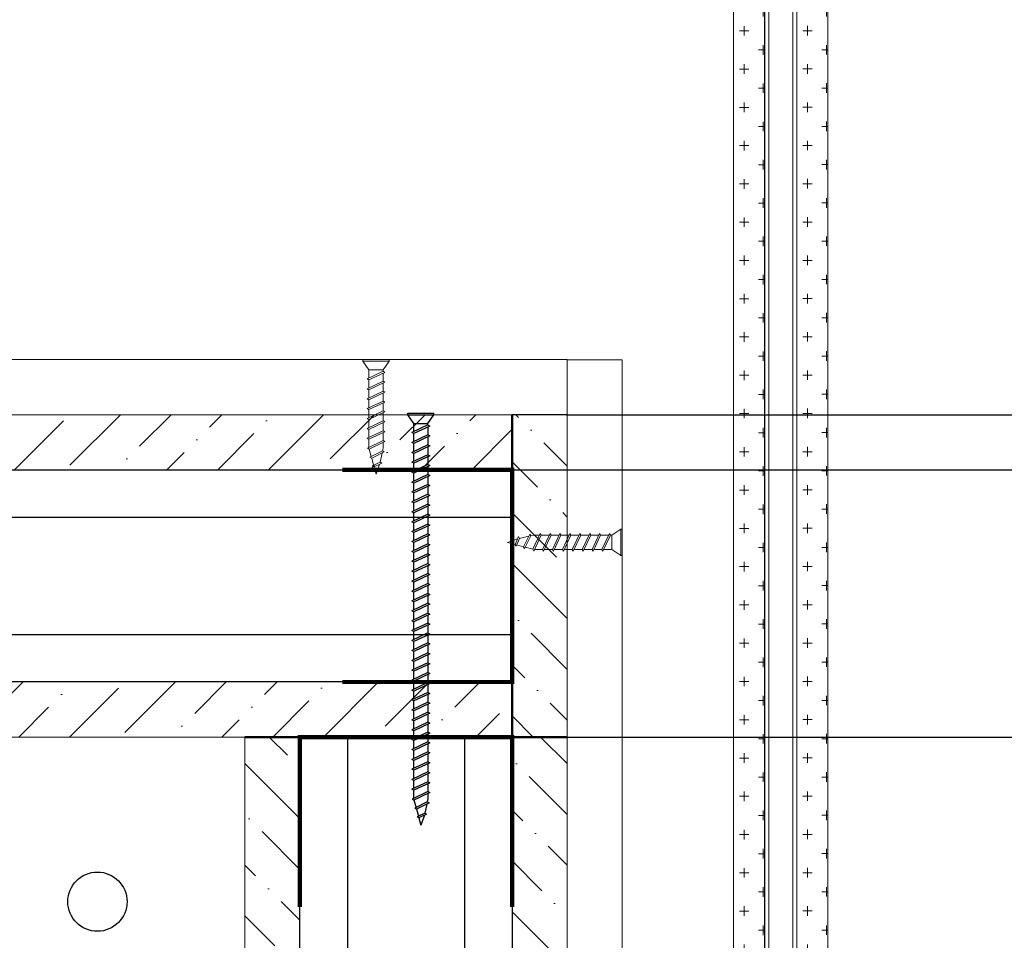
# Model space of a CAD drawing. Header units: millimetres. Extents: x 2030 to 82110, y 1212 to 62352.
# Tile 36 of 38: x 69335 to 73748, y 50486 to 54611. Entities that reach past the tile are written whole.
import ezdxf

# ---------------------------------------------------------------- set-up
doc = ezdxf.new("R2010")
doc.units = ezdxf.units.MM
doc.set_wipeout_variables(frame=1)
doc.linetypes.add('HIDDEN2', pattern=[4.7625, 3.175, -1.5875])
doc.layers.add('01_Техстронг Плита', color=32, linetype='Continuous', lineweight=9)
for name, color, linetype, lineweight, true_color in [('Анкеры и саморезы', 7, 'Continuous', 9, 0x000000), ('Размеры и выноски', 7, 'Continuous', 9, 0x000000), ('Шпильки', 7, 'Continuous', 9, 0x000000)]:
    doc.layers.add(name, color=color, linetype=linetype, lineweight=lineweight, true_color=true_color)
doc.layers.add('профиль', color=7, linetype='Continuous', true_color=0x000000)
doc.styles.add('ISOCPEUR', font='isocpeur.ttf')
doc.dimstyles.new('ISO-25', dxfattribs={"dimtxt": 2.5, "dimasz": 2.5, "dimexe": 1.25, "dimexo": 0.625, "dimtad": 1, "dimtxsty": 'Standard', "dimcen": 2.5, "dimadec": 0, "dimazin": 0, "dimtfac": 1, "dimtmove": 0, "dimatfit": 3, "dimfxl": 1, "dimarcsym": 0})

# ---------------------------------------------------------------- blocks, each defined once
blk = doc.blocks.new('*U218')
blk.add_wipeout([(-340.43, 4), (-340.43, -4), (0, -4), (0, 4)])
at = {"linetype": 'HIDDEN2', "ltscale": 100}
for p, q in [((-335.1, 5.03), (-334.25, 3.85)), ((-328.3, 5.03), (-329.15, 3.85)), ((-335.1, 2.66), (-334.25, 3.85)), ((-334.25, 3.85), (-329.15, 3.85)), ((-328.3, 2.66), (-329.15, 3.85)), ((-335.1, -2.66), (-334.25, -3.85)), ((-335.1, -5.03), (-334.25, -3.85)), ((-334.25, -3.85), (-329.15, -3.85)), ((-328.3, -2.66), (-329.15, -3.85)), ((-328.3, -5.03), (-329.15, -3.85))]:
    blk.add_line(p, q, dxfattribs=at)
at = {"linetype": 'HIDDEN2', "ltscale": 40}
for p, q in [((-339.43, 4), (-340.43, 3)), ((-340.43, -3), (-340.43, 3)), ((-335.1, 3), (-340.43, 3)), ((-335.1, 4), (-339.43, 4)), ((-339.43, -4), (-339.43, 4)), ((-340.43, -3), (-335.1, -3)), ((-339.43, -4), (-340.43, -3)), ((-339.43, -4), (-335.1, -4))]:
    blk.add_line(p, q, dxfattribs=at)
at = {"ltscale": 40}
for p, q in [((0, 4), (-325.63, 4)), ((0, 3), (-325.63, 3)), ((-325.63, -3), (0, -3)), ((0, -4), (-325.63, -4))]:
    blk.add_line(p, q, dxfattribs=at)
at = {"ltscale": 100}
blk.add_line((0, -4), (0, 4), dxfattribs=at)
at = {"linetype": 'HIDDEN2', "ltscale": 100}
for points in [[(-328.3, -11.7), (-328.3, 11.7), (-325.63, 11.7), (-325.63, -11.7)], [(-328.3, 5.91), (-329.15, 7.1), (-334.25, 7.1), (-335.1, 5.91), (-335.1, -5.91), (-334.25, -7.1), (-329.15, -7.1), (-328.3, -5.91)]]:
    blk.add_lwpolyline(points, close=True, dxfattribs=at)
blk = doc.blocks.new('_Oblique')
at = {"color": 0, "linetype": 'ByBlock', "lineweight": -2}
blk.add_line((-0.5, -0.5), (0.5, 0.5), dxfattribs=at)
blk = doc.blocks.new('*D238')
at = {"layer": 'Defpoints', "color": 0, "transparency": 16777216}
for p in [(76732.4, 52842), (71790.1, 49001.5), (76878.4, 49001.5)]:
    blk.add_point(p, dxfattribs=at)
at = {"layer": 'Размеры и выноски', "color": 0, "lineweight": -2, "transparency": 16777216}
for p, q in [((76733, 52842), (76879.7, 52842)), ((76878.4, 52842), (76878.4, 49001.5)), ((71790.7, 49001.5), (76879.7, 49001.5))]:
    blk.add_line(p, q, dxfattribs=at)
at = {"layer": 'Размеры и выноски', "color": 0, "lineweight": -2, "transparency": 16777216, "xscale": 2.5, "yscale": 2.5, "zscale": 2.5}
for p, rotation in [((76878.4, 52842), 90), ((76878.4, 49001.5), 270)]:
    blk.add_blockref('_Oblique', p, dxfattribs=dict(at, rotation=rotation))
at = {"layer": 'Размеры и выноски', "color": 0, "transparency": 16777216, "insert": (76664.9, 50921.7), "char_height": 250, "attachment_point": 5, "rotation": 90, "style": 'ISOCPEUR'}
blk.add_mtext('{\\H1.70293x;h}', dxfattribs=at)
blk = doc.blocks.new('*D240')
at = {"layer": 'Defpoints', "color": 0, "transparency": 16777216}
for p in [(74707.8, 52842), (76164.8, 52842), (71329.1, 51396.6)]:
    blk.add_point(p, dxfattribs=at)
at = {"layer": 'Размеры и выноски', "color": 0, "lineweight": -2, "transparency": 16777216}
for p, q in [((74708.4, 52842), (76166, 52842)), ((76164.8, 51396.6), (76164.8, 52842)), ((71329.8, 51396.6), (76166, 51396.6))]:
    blk.add_line(p, q, dxfattribs=at)
at = {"layer": 'Размеры и выноски', "color": 0, "lineweight": -2, "transparency": 16777216, "xscale": 2.5, "yscale": 2.5, "zscale": 2.5}
for p, rotation in [((76164.8, 52842), 90), ((76164.8, 51396.6), 270)]:
    blk.add_blockref('_Oblique', p, dxfattribs=dict(at, rotation=rotation))
at = {"layer": 'Размеры и выноски', "color": 0, "transparency": 16777216, "insert": (75951.3, 52119.3), "char_height": 250, "attachment_point": 5, "rotation": 90, "style": 'ISOCPEUR'}
blk.add_mtext('{\\H1.70293x;75}', dxfattribs=at)
blk = doc.blocks.new('*D241')
at = {"layer": 'Defpoints', "color": 0, "transparency": 16777216}
for p in [(71788.9, 52841.6), (71542.1, 52594.8), (75322.2, 52594.8)]:
    blk.add_point(p, dxfattribs=at)
at = {"layer": 'Размеры и выноски', "color": 0, "lineweight": -2, "transparency": 16777216}
for p, q in [((75322.2, 52841.6), (75322.2, 54457.7)), ((71789.5, 52841.6), (75323.4, 52841.6)), ((75322.2, 52594.8), (75322.2, 52841.6)), ((71542.7, 52594.8), (75323.4, 52594.8)), ((75322.2, 52594.8), (75322.2, 52592.3))]:
    blk.add_line(p, q, dxfattribs=at)
at = {"layer": 'Размеры и выноски', "color": 0, "lineweight": -2, "transparency": 16777216, "xscale": 2.5, "yscale": 2.5, "zscale": 2.5}
for p, rotation in [((75322.2, 52841.6), 270), ((75322.2, 52594.8), 90)]:
    blk.add_blockref('_Oblique', p, dxfattribs=dict(at, rotation=rotation))
at = {"layer": 'Размеры и выноски', "color": 0, "transparency": 16777216, "insert": (75066.1, 54020.7), "char_height": 250, "attachment_point": 5, "rotation": 90, "style": 'ISOCPEUR'}
blk.add_mtext('{\\H1.70293x;12,5}', dxfattribs=at)
blk = doc.blocks.new('Саморез 4.2Х90')
at = {"color": 7}
for p, q in [((-8.6, 245.3), (-0.1, 268.8)), ((4.6, 251.4), (-0.1, 268.8)), ((-14.3, 218.9), (-9.5, 240.6)), ((-13.7, 243), (4.6, 251.4)), ((-9.5, 240.6), (-13.7, 243)), ((-9.5, 240.6), (8.8, 249)), ((4.6, 251.4), (8.8, 249)), ((10.1, 231.2), (5.6, 247.6)), ((-21.1, 192), (16.1, 209.5)), ((-19.6, 216.2), (10.1, 231.2)), ((-15.5, 213.8), (-19.6, 216.2)), ((-17, 207), (-15.5, 213.8)), ((-15.5, 213.8), (14.3, 228.8)), ((10.1, 231.2), (14.3, 228.8)), ((16, 209.4), (11.2, 227.3)), ((16.1, 209.5), (20.3, 207.1)), ((-17, 189.6), (-21.1, 192)), ((-21.1, 168.7), (16.7, 186.5)), ((-17, 189.6), (20.3, 207.1)), ((16.7, 186.5), (20.9, 184.1)), ((-17, 166.3), (-21.1, 168.7)), ((-21.1, 145.4), (16.7, 163.2)), ((-17, 166.3), (20.9, 184.1)), ((16.7, 163.2), (20.9, 160.8)), ((-17, 143), (-21.1, 145.4)), ((-21.1, 122), (16.7, 139.8)), ((-17, 143), (20.9, 160.8)), ((16.7, 139.8), (20.9, 137.4)), ((-17, 119.6), (-21.1, 122)), ((-21.1, 98.7), (16.7, 116.5)), ((-17, 119.6), (20.9, 137.4)), ((16.7, 116.5), (20.9, 114.1)), ((-17, 96.3), (-21.1, 98.7)), ((-21.1, 75.4), (16.7, 93.2)), ((-17, 96.3), (20.9, 114.1)), ((16.7, 93.2), (20.9, 90.8)), ((-17, 73), (-21.1, 75.4)), ((-21.1, 52), (16.7, 69.8)), ((-17, 73), (20.9, 90.8)), ((16.7, 69.8), (20.9, 67.4)), ((-17, 49.6), (-21.1, 52)), ((-21.1, 28.7), (16.7, 46.5)), ((-17, 49.6), (20.9, 67.4)), ((16.7, 46.5), (20.9, 44.1)), ((-17, 26.3), (-21.1, 28.7)), ((-17, 26.3), (20.9, 44.1)), ((-17, 23), (-31.1, 2)), ((30.8, 2), (-31.1, 2)), ((-31.1, 2), (-31.1, -1.2)), ((16.7, 23), (-17, 23)), ((16.7, 23), (30.8, 2)), ((30.8, 2), (30.8, -1.2)), ((30.8, -1.2), (-31.1, -1.2))]:
    blk.add_line(p, q, dxfattribs=at)
for points in [[(-17, 194), (-17, 207)], [(-17, 170.7), (-17, 189.6)], [(16.7, 205.4), (16.7, 186.5)], [(-17, 147.3), (-17, 166.3)], [(16.7, 182.1), (16.7, 163.2)], [(-17, 124), (-17, 143)], [(16.7, 158.8), (16.7, 139.8)], [(-17, 100.7), (-17, 119.6)], [(16.7, 135.5), (16.7, 116.5)], [(-17, 77.3), (-17, 96.3)], [(16.7, 112.1), (16.7, 93.2)], [(-17, 54), (-17, 73)], [(16.7, 88.8), (16.7, 69.8)], [(-17, 30.7), (-17, 49.6)], [(16.7, 65.5), (16.7, 46.5)], [(16.7, 42.1), (16.7, 23.2)], [(16.7, 42.1), (16.7, 23.2)]]:
    blk.add_lwpolyline(points, dxfattribs=at)
blk.add_lwpolyline([(-17, 26.3), (-17, 23)])

msp = doc.modelspace()

# ---------------------------------------------------------------- hatches: boundary and pattern name
at = {"layer": '01_Техстронг Плита', "ltscale": 4}
h = msp.add_hatch(dxfattribs=at)
h.set_pattern_fill('ANSI36', color=32, scale=50.701569, angle=-180, style=0)
h.set_pattern_definition([(225, (267677.52, 393700.9), (-85.3712, -313.02774), [402.44371, -80.48874, 0, -80.48874])])
h.paths.add_polyline_path([(65341.87, 52594.81), (65341.87, 52841.594), (71542.122, 52841.594), (71542.122, 52594.81)])
h = msp.add_hatch(dxfattribs=at)
h.set_pattern_fill('ANSI36', color=32, scale=50.701569, angle=-90, style=0)
h.set_pattern_definition([(315, (-269317.19, 245967.3), (313.02774, -85.3712), [402.44371, -80.48874, 0, -80.48874])])
h.paths.add_polyline_path([(71788.905, 51397.311), (71542.122, 51397.311), (71542.122, 52841.618), (71788.905, 52841.618)])
h = msp.add_hatch(dxfattribs=at)
h.set_pattern_fill('ANSI36', color=32, scale=50.701569, angle=-180, style=0)
h.set_pattern_definition([(225, (267924.3, 392503.18), (-85.3712, -313.02774), [402.44371, -80.48874, 0, -80.48874])])
h.paths.add_polyline_path([(65341.895, 51397.092), (65341.895, 51643.875), (71542.122, 51643.875), (71542.122, 51397.092)])
h = msp.add_hatch(dxfattribs=at)
h.set_pattern_fill('ANSI36', color=32, scale=50.701569, angle=-270, style=0)
h.set_pattern_definition([(135, (411450.52, -151185.32), (-313.02774, 85.3712), [402.44371, -80.48874, 0, -80.48874])])
h.paths.add_polyline_path([(70344.428, 51397.092), (70591.211, 51397.092), (70591.211, 49248.244), (70344.428, 49248.244)])
h = msp.add_hatch(dxfattribs=at)
h.set_pattern_fill('ANSI36', color=32, scale=50.701569, angle=-270, style=0)
h.set_pattern_definition([(135, (412648.24, -150938.54), (-313.02774, 85.3712), [402.44371, -80.48874, 0, -80.48874])])
h.paths.add_polyline_path([(71542.147, 51397.116), (71788.93, 51397.116), (71788.93, 49248.244), (71542.147, 49248.244)])

# ---------------------------------------------------------------- linework, layer by layer
at = {"color": 7}
for p, q in [((71074.185, 52847.68), (71191.928, 52847.68)), ((71074.185, 52841.594), (71074.185, 52847.68)), ((71074.185, 52841.594), (71191.928, 52841.594)), ((71101.042, 52801.654), (71074.185, 52841.594)), ((71165.072, 52801.654), (71191.928, 52841.594)), ((71191.928, 52841.594), (71191.928, 52847.68)), ((71165.072, 52795.341), (71093.117, 52761.485)), ((71101.042, 52801.654), (71165.072, 52801.654)), ((71172.996, 52790.766), (71101.042, 52756.91)), ((71165.072, 52795.341), (71172.996, 52790.766)), ((71101.042, 52756.91), (71093.117, 52761.485)), ((71165.072, 52750.964), (71093.117, 52717.108)), ((71172.996, 52746.389), (71101.042, 52712.533)), ((71165.072, 52750.964), (71172.996, 52746.389)), ((71101.042, 52712.533), (71093.117, 52717.108)), ((71165.072, 52706.587), (71093.117, 52672.731)), ((71172.996, 52702.012), (71101.042, 52668.156)), ((71165.072, 52706.587), (71172.996, 52702.012)), ((71101.042, 52668.156), (71093.117, 52672.731)), ((71165.072, 52662.211), (71093.117, 52628.354)), ((71172.996, 52657.635), (71101.042, 52623.779)), ((71165.072, 52662.211), (71172.996, 52657.635)), ((71101.042, 52623.779), (71093.117, 52628.354)), ((71165.072, 52617.834), (71093.117, 52583.977)), ((71172.996, 52613.258), (71101.042, 52579.402)), ((71165.072, 52617.834), (71172.996, 52613.258)), ((71101.042, 52579.402), (71093.117, 52583.977)), ((71165.072, 52573.457), (71093.117, 52539.6)), ((71172.996, 52568.881), (71101.042, 52535.025)), ((71165.072, 52573.457), (71172.996, 52568.881)), ((71101.042, 52535.025), (71093.117, 52539.6)), ((71165.072, 52529.08), (71093.117, 52495.223)), ((71172.996, 52524.504), (71101.042, 52490.648)), ((71165.072, 52529.08), (71172.996, 52524.504)), ((71101.042, 52490.648), (71093.117, 52495.223)), ((71165.072, 52484.703), (71093.117, 52450.846)), ((71172.996, 52480.127), (71101.042, 52446.271)), ((71165.072, 52484.703), (71172.996, 52480.127)), ((71101.042, 52446.271), (71093.117, 52450.846)), ((71165.072, 52440.326), (71093.117, 52406.469)), ((71172.996, 52435.75), (71101.042, 52401.894)), ((71165.072, 52440.326), (71172.996, 52435.75)), ((71101.042, 52401.894), (71093.117, 52406.469)), ((71165.072, 52395.949), (71093.117, 52362.092)), ((71172.996, 52391.373), (71101.042, 52357.517)), ((71165.072, 52395.949), (71172.996, 52391.373)), ((71101.042, 52357.517), (71093.117, 52362.092)), ((71165.072, 52351.572), (71093.117, 52317.715)), ((71172.996, 52346.996), (71101.042, 52313.14)), ((71165.072, 52351.572), (71172.996, 52346.996)), ((71101.042, 52313.14), (71093.117, 52317.715)), ((71165.072, 52307.195), (71093.117, 52273.338)), ((71172.996, 52302.619), (71101.042, 52268.763)), ((71165.072, 52307.195), (71172.996, 52302.619)), ((71101.042, 52268.763), (71093.117, 52273.338)), ((71165.072, 52262.818), (71093.117, 52228.961)), ((71172.996, 52258.242), (71101.042, 52224.386)), ((71165.072, 52262.818), (71172.996, 52258.242)), ((71101.042, 52224.386), (71093.117, 52228.961)), ((71165.072, 52218.441), (71093.117, 52184.584)), ((71172.996, 52213.865), (71101.042, 52180.009)), ((71165.072, 52218.441), (71172.996, 52213.865)), ((71101.042, 52180.009), (71093.117, 52184.584)), ((71165.072, 52174.064), (71093.117, 52140.207)), ((71172.996, 52169.488), (71101.042, 52135.632)), ((71165.072, 52174.064), (71172.996, 52169.488)), ((71101.042, 52135.632), (71093.117, 52140.207)), ((71165.072, 52129.687), (71093.117, 52095.83)), ((71172.996, 52125.111), (71101.042, 52091.255)), ((71165.072, 52129.687), (71172.996, 52125.111)), ((71101.042, 52091.255), (71093.117, 52095.83)), ((71165.072, 52085.31), (71093.117, 52051.453)), ((71172.996, 52080.734), (71101.042, 52046.878)), ((71165.072, 52085.31), (71172.996, 52080.734)), ((71101.042, 52046.878), (71093.117, 52051.453)), ((71165.072, 52040.933), (71093.117, 52007.076)), ((71172.996, 52036.357), (71101.042, 52002.501)), ((71165.072, 52040.933), (71172.996, 52036.357)), ((71101.042, 52002.501), (71093.117, 52007.076)), ((71165.072, 51996.556), (71093.117, 51962.699)), ((71172.996, 51991.98), (71101.042, 51958.124)), ((71165.072, 51996.556), (71172.996, 51991.98)), ((71101.042, 51958.124), (71093.117, 51962.699)), ((71165.072, 51952.179), (71093.117, 51918.322)), ((71172.996, 51947.603), (71101.042, 51913.747)), ((71165.072, 51952.179), (71172.996, 51947.603)), ((71101.042, 51913.747), (71093.117, 51918.322)), ((71165.072, 51907.802), (71093.117, 51873.945)), ((71172.996, 51903.226), (71101.042, 51869.37)), ((71165.072, 51907.802), (71172.996, 51903.226)), ((71101.042, 51869.37), (71093.117, 51873.945)), ((71165.072, 51863.425), (71093.117, 51829.568)), ((71172.996, 51858.849), (71101.042, 51824.993)), ((71165.072, 51863.425), (71172.996, 51858.849)), ((71101.042, 51824.993), (71093.117, 51829.568)), ((71165.072, 51819.048), (71093.117, 51785.191)), ((71172.996, 51814.472), (71101.042, 51780.616)), ((71165.072, 51819.048), (71172.996, 51814.472)), ((71101.042, 51780.616), (71093.117, 51785.191)), ((71165.072, 51774.671), (71093.117, 51740.814)), ((71172.996, 51770.095), (71101.042, 51736.239)), ((71165.072, 51774.671), (71172.996, 51770.095)), ((71101.042, 51736.239), (71093.117, 51740.814)), ((71165.072, 51730.294), (71093.117, 51696.437)), ((71172.996, 51725.718), (71101.042, 51691.862)), ((71165.072, 51730.294), (71172.996, 51725.718)), ((71101.042, 51691.862), (71093.117, 51696.437)), ((71165.072, 51685.917), (71093.117, 51652.06)), ((71172.996, 51681.341), (71101.042, 51647.485)), ((71165.072, 51685.917), (71172.996, 51681.341)), ((71101.042, 51647.485), (71093.117, 51652.06)), ((71165.072, 51641.54), (71093.117, 51607.683)), ((71172.996, 51636.964), (71101.042, 51603.108)), ((71165.072, 51641.54), (71172.996, 51636.964)), ((71101.042, 51603.108), (71093.117, 51607.683)), ((71165.072, 51597.163), (71093.117, 51563.306)), ((71172.996, 51592.587), (71101.042, 51558.731)), ((71165.072, 51597.163), (71172.996, 51592.587)), ((71101.042, 51558.731), (71093.117, 51563.306)), ((71165.072, 51552.786), (71093.117, 51518.929)), ((71172.996, 51548.21), (71101.042, 51514.354)), ((71165.072, 51552.786), (71172.996, 51548.21)), ((71101.042, 51514.354), (71093.117, 51518.929)), ((71165.072, 51508.409), (71093.117, 51474.552)), ((71172.996, 51503.833), (71101.042, 51469.977)), ((71165.072, 51508.409), (71172.996, 51503.833)), ((71101.042, 51469.977), (71093.117, 51474.552)), ((71165.072, 51464.032), (71093.117, 51430.175)), ((71172.996, 51459.457), (71101.042, 51425.6)), ((71165.072, 51464.032), (71172.996, 51459.457)), ((71101.042, 51425.6), (71093.117, 51430.175)), ((71165.072, 51419.655), (71093.117, 51385.798)), ((71172.996, 51415.08), (71101.042, 51381.223)), ((71165.072, 51419.655), (71172.996, 51415.08)), ((71101.042, 51381.223), (71093.117, 51385.798)), ((71165.072, 51375.278), (71093.117, 51341.421)), ((71172.996, 51370.703), (71101.042, 51336.846)), ((71165.072, 51375.278), (71172.996, 51370.703)), ((71101.042, 51336.846), (71093.117, 51341.421)), ((71165.072, 51330.901), (71093.117, 51297.044)), ((71172.996, 51326.326), (71101.042, 51292.469)), ((71165.072, 51330.901), (71172.996, 51326.326)), ((71101.042, 51292.469), (71093.117, 51297.044)), ((71165.072, 51286.524), (71093.117, 51252.667)), ((71172.996, 51281.949), (71101.042, 51248.092)), ((71165.072, 51286.524), (71172.996, 51281.949)), ((71101.042, 51248.092), (71093.117, 51252.667)), ((71165.072, 51241.318), (71093.117, 51207.462)), ((71165.072, 51241.318), (71172.996, 51236.743)), ((71101.042, 51202.886), (71093.117, 51207.462)), ((71165.072, 51196.941), (71093.117, 51163.085)), ((71172.996, 51236.743), (71101.042, 51202.886)), ((71165.072, 51196.941), (71172.996, 51192.366)), ((71101.042, 51158.509), (71093.117, 51163.085)), ((71165.072, 51152.564), (71094.19, 51119.327)), ((71172.996, 51192.366), (71101.042, 51158.509)), ((71165.072, 51152.564), (71172.996, 51147.989)), ((71102.114, 51114.752), (71094.19, 51119.327)), ((71172.996, 51147.989), (71102.114, 51114.752)), ((71102.332, 51114.854), (71111.555, 51080.987)), ((71162.173, 51106.513), (71105.683, 51078.026)), ((71165.072, 51119.59), (71162.173, 51106.513)), ((71162.173, 51106.513), (71170.097, 51101.938)), ((71113.607, 51073.451), (71105.683, 51078.026)), ((71170.097, 51101.938), (71113.607, 51073.451)), ((71113.607, 51073.451), (71122.069, 51042.38)), ((71160.033, 51096.863), (71150.89, 51055.623)), ((71150.89, 51055.623), (71116.134, 51039.653)), ((71124.058, 51035.078), (71116.134, 51039.653)), ((71158.815, 51051.047), (71124.058, 51035.078)), ((71124.058, 51035.078), (71133.057, 51002.036)), ((71149.085, 51046.577), (71133.057, 51002.036)), ((71150.89, 51055.623), (71158.815, 51051.047))]:
    msp.add_line(p, q, dxfattribs=at)
at = {"color": 1, "lineweight": 50}
for points in [[(71542.122, 52594.81), (71542.122, 52841.594)], [(71542.122, 51397.311), (71542.122, 51643.875)]]:
    msp.add_lwpolyline(points, dxfattribs=at)
at = {"color": 7}
for points in [[(71101.042, 52765.214), (71101.042, 52801.287)], [(71101.042, 52765.214), (71101.042, 52801.287)], [(71165.072, 52787.038), (71165.072, 52750.964)], [(71101.042, 52720.837), (71101.042, 52756.91)], [(71165.072, 52742.661), (71165.072, 52706.587)], [(71101.042, 52676.46), (71101.042, 52712.533)], [(71165.072, 52698.284), (71165.072, 52662.211)], [(71101.042, 52632.083), (71101.042, 52668.156)], [(71165.072, 52653.907), (71165.072, 52617.834)], [(71101.042, 52587.706), (71101.042, 52623.779)], [(71165.072, 52609.53), (71165.072, 52573.457)], [(71101.042, 52543.329), (71101.042, 52579.402)], [(71165.072, 52565.153), (71165.072, 52529.08)], [(71101.042, 52498.952), (71101.042, 52535.025)], [(71165.072, 52520.776), (71165.072, 52484.703)], [(71101.042, 52454.575), (71101.042, 52490.648)], [(71165.072, 52476.399), (71165.072, 52440.326)], [(71101.042, 52410.198), (71101.042, 52446.271)], [(71165.072, 52432.022), (71165.072, 52395.949)], [(71101.042, 52365.821), (71101.042, 52401.894)], [(71165.072, 52387.645), (71165.072, 52351.572)], [(71101.042, 52321.444), (71101.042, 52357.517)], [(71165.072, 52343.268), (71165.072, 52307.195)], [(71101.042, 52277.067), (71101.042, 52313.14)], [(71165.072, 52298.891), (71165.072, 52262.818)], [(71101.042, 52232.69), (71101.042, 52268.763)], [(71165.072, 52254.514), (71165.072, 52218.441)], [(71101.042, 52188.313), (71101.042, 52224.386)], [(71165.072, 52210.137), (71165.072, 52174.064)], [(71101.042, 52143.936), (71101.042, 52180.009)], [(71165.072, 52165.76), (71165.072, 52129.687)], [(71101.042, 52099.559), (71101.042, 52135.632)], [(71165.072, 52121.383), (71165.072, 52085.31)], [(71101.042, 52055.182), (71101.042, 52091.255)], [(71165.072, 52077.006), (71165.072, 52040.933)], [(71101.042, 52010.805), (71101.042, 52046.878)], [(71165.072, 52032.629), (71165.072, 51996.556)], [(71101.042, 51966.428), (71101.042, 52002.501)], [(71165.072, 51988.252), (71165.072, 51952.179)], [(71101.042, 51922.051), (71101.042, 51958.124)], [(71165.072, 51943.875), (71165.072, 51907.802)], [(71101.042, 51877.674), (71101.042, 51913.747)], [(71165.072, 51899.498), (71165.072, 51863.425)], [(71101.042, 51833.297), (71101.042, 51869.37)], [(71165.072, 51855.121), (71165.072, 51819.048)], [(71101.042, 51788.92), (71101.042, 51824.993)], [(71101.042, 51744.543), (71101.042, 51780.616)], [(71165.072, 51810.744), (71165.072, 51774.671)], [(71101.042, 51700.166), (71101.042, 51736.239)], [(71165.072, 51766.367), (71165.072, 51730.294)], [(71101.042, 51655.789), (71101.042, 51691.862)], [(71165.072, 51721.99), (71165.072, 51685.917)], [(71101.042, 51611.412), (71101.042, 51647.485)], [(71165.072, 51677.613), (71165.072, 51641.54)], [(71101.042, 51567.035), (71101.042, 51603.108)], [(71165.072, 51633.236), (71165.072, 51597.163)], [(71101.042, 51522.658), (71101.042, 51558.731)], [(71165.072, 51588.859), (71165.072, 51552.786)], [(71101.042, 51478.281), (71101.042, 51514.354)], [(71165.072, 51544.482), (71165.072, 51508.409)], [(71101.042, 51433.904), (71101.042, 51469.977)], [(71165.072, 51500.105), (71165.072, 51464.032)], [(71101.042, 51389.527), (71101.042, 51425.6)], [(71165.072, 51455.728), (71165.072, 51419.655)], [(71101.042, 51345.15), (71101.042, 51381.223)], [(71165.072, 51411.351), (71165.072, 51375.278)], [(71101.042, 51300.773), (71101.042, 51336.846)], [(71165.072, 51366.974), (71165.072, 51330.901)], [(71101.042, 51256.396), (71101.042, 51292.469)], [(71165.072, 51322.597), (71165.072, 51286.524)], [(71101.042, 51212.019), (71101.042, 51248.092)], [(71165.072, 51278.22), (71165.072, 51242.147)], [(71101.042, 51166.813), (71101.042, 51202.886)], [(71165.072, 51233.014), (71165.072, 51196.941)], [(71101.042, 51122.54), (71101.042, 51158.509)], [(71165.072, 51188.637), (71165.072, 51152.564)], [(71165.072, 51144.273), (71165.072, 51119.59)]]:
    msp.add_lwpolyline(points, dxfattribs=at)
msp.add_lwpolyline([(71165.072, 52795.341), (71165.072, 52801.654)])
at = {"color": 7, "lineweight": 50, "const_width": 19.019}
for points in [[(70781.349, 52594.81), (71542.098, 52594.81), (71542.098, 51643.875), (70781.349, 51643.875)], [(71542.147, 50636.22), (71542.147, 51396.968), (70591.211, 51396.968), (70591.211, 50636.22)]]:
    msp.add_lwpolyline(points, dxfattribs=at)
at = {"color": 7, "lineweight": 50}
for points in [[(70344.428, 51397.092), (70591.211, 51397.092)], [(71542.147, 51396.581), (71788.905, 51397.311)]]:
    msp.add_lwpolyline(points, dxfattribs=at)
at = {"color": 253, "lineweight": 30, "ltscale": 5}
msp.add_circle((69683.542, 50659.563), 132.844, dxfattribs=at)
at = {"layer": '01_Техстронг Плита', "color": 5, "ltscale": 4}
for points in [[(65095.087, 52841.594), (65095.087, 53088.377), (71788.905, 53088.377), (71788.905, 52841.594)], [(72035.689, 49000.88), (71788.905, 49000.88), (71788.905, 53087.557), (72035.689, 53087.557)]]:
    msp.add_lwpolyline(points, close=True, dxfattribs=at)
at = {"layer": '01_Техстронг Плита', "color": 32, "ltscale": 4}
for points in [[(65341.87, 52594.81), (65341.87, 52841.594), (71542.122, 52841.594), (71542.122, 52594.81)], [(71788.905, 51397.311), (71542.122, 51397.311), (71542.122, 52841.618), (71788.905, 52841.618)], [(65341.895, 51397.092), (65341.895, 51643.875), (71542.122, 51643.875), (71542.122, 51397.092)], [(70344.428, 51397.092), (70591.211, 51397.092), (70591.211, 49248.244), (70344.428, 49248.244)], [(71542.147, 51397.116), (71788.93, 51397.116), (71788.93, 49248.244), (71542.147, 49248.244)]]:
    msp.add_lwpolyline(points, close=True, dxfattribs=at)
at = {"layer": 'профиль', "color": 7, "ltscale": 4}
for points in [[(71542.122, 52594.81), (71542.122, 51643.875), (65341.747, 51643.875), (65341.895, 52594.81)], [(71542.147, 49248.244), (70591.211, 49248.244), (70591.211, 51397.24), (71542.147, 51397.092)]]:
    msp.add_lwpolyline(points, close=True, dxfattribs=at)
at = {"layer": 'профиль'}
for points in [[(65341.451, 52381.801), (71542.122, 52381.801)], [(65341.451, 51856.751), (71542.122, 51856.751)], [(70804.087, 51397.536), (70804.087, 49248.244)], [(71329.137, 51397.536), (71329.137, 49248.244)]]:
    msp.add_lwpolyline(points, dxfattribs=at)

# ---------------------------------------------------------------- block references
at = {"layer": 'Анкеры и саморезы', "yscale": 1.901871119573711, "zscale": 1.901871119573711}
for p, xscale, rotation in [((70932.229, 53085.804), 1.901871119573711, 180), ((72033.344, 52269.35), -1.901871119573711, 90)]:
    msp.add_blockref('Саморез 4.2Х90', p, dxfattribs=dict(at, xscale=xscale, rotation=rotation))
at = {"layer": 'Шпильки', "xscale": 18.04388351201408, "yscale": 18.04388351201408, "zscale": 18.04388351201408, "rotation": 90}
msp.add_blockref('*U218', (72746.944, 54876.547), dxfattribs=at)

# ---------------------------------------------------------------- next in the draw order: hatches: boundary and pattern name
at = {"layer": 'Шпильки'}
h = msp.add_hatch(dxfattribs=at)
h.set_pattern_fill('CROSS', color=102, scale=13.503285)
h.set_pattern_definition([(0, (-592741.28, -278218.2), (85.745859, 85.745859), [42.87293, -128.61879]), (90, (-592719.84, -278239.64), (-85.745859, 85.745859), [42.87293, -128.61879])])
h.paths.add_polyline_path([(72535.233, 49000.88), (72674.135, 49000.88), (72674.134, 54872.48), (72535.233, 54872.48)])
h = msp.add_hatch(dxfattribs=at)
h.set_pattern_fill('CROSS', color=102, scale=13.503285)
h.set_pattern_definition([(0, (-592457.48, -278217.7), (85.745859, 85.745859), [42.87293, -128.61879]), (90, (-592436.04, -278239.14), (-85.745859, 85.745859), [42.87293, -128.61879])])
h.paths.add_polyline_path([(72819.033, 49000.88), (72957.935, 49000.88), (72958.021, 54872.362), (72819.119, 54872.362)])

# ---------------------------------------------------------------- next in the draw order: linework, layer by layer
at = {"layer": 'Шпильки', "color": 102, "ltscale": 4}
for points in [[(72535.233, 54872.48), (72674.134, 54872.48), (72674.135, 49000.88), (72535.233, 49000.88)], [(72819.119, 54872.362), (72958.021, 54872.362), (72957.935, 49000.88), (72819.033, 49000.88)]]:
    msp.add_lwpolyline(points, close=True, dxfattribs=at)

# ---------------------------------------------------------------- next in the draw order: dimensions: what is measured, and where the dimension line sits
at = {"layer": 'Размеры и выноски'}
for base, p1, p2, text, override, picture, middle in [((75322.171, 52594.835), (71788.905, 52841.618), (71542.122, 52594.835), '{\\H1.70293x;12,5}', {"dimtxt": 250, "dimtxsty": 'ISOCPEUR', "dimblk1": 'Oblique', "dimblk2": 'Oblique', "dimsah": 1, "dimatfit": 0}, '*D241', (75322.171, 54020.682)), ((76164.761, 52842.018), (71329.137, 51396.581), (74707.753, 52842.018), '{\\H1.70293x;75}', {"dimscale": 1, "dimtxt": 250, "dimtxsty": 'ISOCPEUR', "dimblk1": 'Oblique', "dimblk2": 'Oblique', "dimsah": 1, "dimatfit": 0}, '*D240', (76164.761, 52119.299)), ((76878.433, 49001.46), (76732.418, 52842.018), (71790.051, 49001.46), '{\\H1.70293x;h}', {"dimscale": 1, "dimtxt": 250, "dimtxsty": 'ISOCPEUR', "dimblk1": 'Oblique', "dimblk2": 'Oblique', "dimsah": 1, "dimatfit": 0}, '*D238', (76878.433, 50921.739))]:
    dim = msp.add_linear_dim(base=base, p1=p1, p2=p2, angle=90, text=text, dimstyle='ISO-25', override=override, dxfattribs=at)
    dim.commit()
    dim.dimension.update_dxf_attribs({"geometry": picture, "text_midpoint": middle, "dimtype": 160})

doc.saveas('drawing.dxf')
